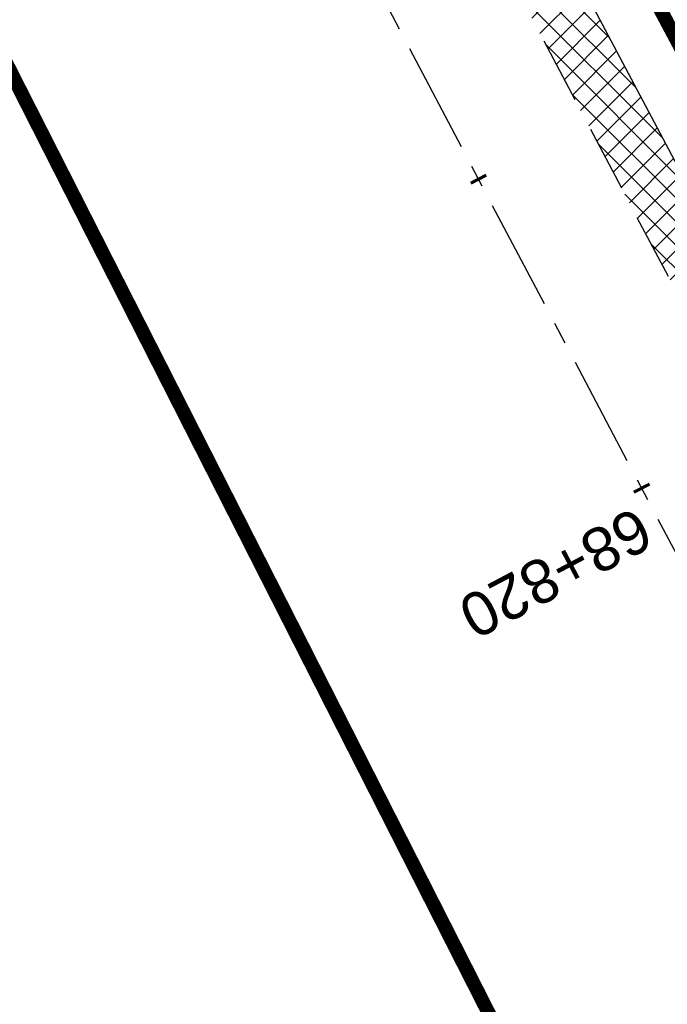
# Model space of a CAD drawing. Header units: metres. Extents: x 7529682 to 7533711, y 5721195 to 5727842.
# Tile 109 of 232: x 7530780 to 7530798, y 5725713 to 5725741. Entities that reach past the tile are written whole.
import ezdxf

# ---------------------------------------------------------------- set-up
doc = ezdxf.new("R2010")
doc.units = ezdxf.units.M
for name, pattern in [('817-dzialki-09-05-04$0$HIDDEN', [0.375, 0.25, -0.125]), ('ACAD_ISO05W100', [33, 24, -3, 0, -3, 0, -3]), ('CENTER', [50.800000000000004, 31.75, -6.35, 6.35, -6.35]), ('HIDDEN', [9.524999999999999, 6.35, -3.175])]:
    doc.linetypes.add(name, pattern=pattern)
for name, color, linetype in [('C-DROGI-SYTUACJA-ETYKIETY', 7, 'Continuous'), ('D-hatch-pobocza', 131, 'Continuous'), ('D-pobocza', 60, 'Continuous'), ('D-rowy', 160, 'Continuous')]:
    doc.layers.add(name, color=color, linetype=linetype)
doc.layers.add('D-hatch-ciag-pieszo-rowerowy', color=7, linetype='Continuous', lineweight=13, true_color=0xff9f80)
doc.layers.add('D-LR-etap-III', color=7, linetype='817-dzialki-09-05-04$0$HIDDEN', lineweight=50, true_color=0x00008f)
for name, color, linetype, lineweight in [('D-krawędzie', 3, 'Continuous', 30), ('D-oś', 10, 'CENTER', 30), ('D-pas-drogowy', 7, 'ACAD_ISO05W100', 50)]:
    doc.layers.add(name, color=color, linetype=linetype, lineweight=lineweight)
doc.styles.get("Standard").update_dxf_attribs({"font": 'arial.ttf'})
pattern_1 = [(45, (0, 0), (-0.3367596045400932, 0.3367596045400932), []), (135, (0, 0), (-0.3367596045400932, -0.3367596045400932), [])]

# ---------------------------------------------------------------- blocks, each defined once
blk = doc.blocks.new('AeccTickLine')
at = {"color": 0, "linetype": 'ByBlock', "lineweight": -2}
blk.add_line((0, 1), (-3.673819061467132e-16, -1), dxfattribs=at)

msp = doc.modelspace()

# ---------------------------------------------------------------- hatches: boundary and pattern name
at = {"layer": 'D-hatch-ciag-pieszo-rowerowy'}
h = msp.add_hatch(dxfattribs=at)
h.set_pattern_fill('ANSI37', color=256, scale=0.15, style=0)
h.set_pattern_definition(pattern_1)
edge = h.paths.add_edge_path()
edge.add_line((7530776.607199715, 5725790.32115803), (7530759.629252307, 5725822.460878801))
edge.add_line((7530759.629252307, 5725822.460878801), (7530758.520315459, 5725821.883972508))
edge.add_line((7530758.520315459, 5725821.883972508), (7530775.500859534, 5725789.739336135))
edge.add_line((7530775.500859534, 5725789.739336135), (7530792.728626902, 5725756.83339883))
edge.add_line((7530792.728626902, 5725756.83339883), (7530803.872935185, 5725735.729115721))
edge.add_arc((7530538.588320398, 5725595.643166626), 299.9999999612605, 26.897255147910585, 27.836700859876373, ccw=False)
edge.add_line((7530806.134081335, 5725731.360762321), (7530814.970565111, 5725713.941033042))
edge.add_line((7530814.970565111, 5725713.941033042), (7530815.845092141, 5725714.97978109))
edge.add_line((7530815.845092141, 5725714.97978109), (7530807.239406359, 5725731.94451075))
edge.add_arc((7530539.69370321, 5725596.226801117), 299.9999999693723, 26.89727954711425, 27.83670124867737)
edge.add_line((7530804.978317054, 5725736.312752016), (7530793.835011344, 5725757.415136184))
edge.add_line((7530793.835011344, 5725757.415136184), (7530776.607199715, 5725790.32115803))
edge = h.paths.add_edge_path()
edge.add_line((7530816.037319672, 5725715.20810562), (7530816.719618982, 5725716.018528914))
edge.add_line((7530816.719618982, 5725716.018528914), (7530808.344729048, 5725732.528263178))
edge.add_arc((7530540.799086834, 5725596.810433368), 299.9999999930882, 26.89730528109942, 27.83670086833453)
edge.add_line((7530806.083701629, 5725736.896382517), (7530794.941395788, 5725757.996873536))
edge.add_line((7530794.941395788, 5725757.996873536), (7530777.713539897, 5725790.902979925))
edge.add_line((7530777.713539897, 5725790.902979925), (7530760.738189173, 5725823.037785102))
edge.add_line((7530760.738189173, 5725823.037785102), (7530759.629252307, 5725822.460878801))
edge.add_line((7530759.629252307, 5725822.460878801), (7530776.607199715, 5725790.32115803))
edge.add_line((7530776.607199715, 5725790.32115803), (7530793.835011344, 5725757.415136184))
edge.add_line((7530793.835011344, 5725757.415136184), (7530804.978317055, 5725736.312752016))
edge.add_arc((7530539.69370321, 5725596.226801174), 299.9999999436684, 26.89727953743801, 27.83670123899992, ccw=False)
edge.add_line((7530807.239406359, 5725731.94451075), (7530815.845092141, 5725714.97978109))
edge.add_line((7530815.845092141, 5725714.97978109), (7530816.037319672, 5725715.20810562))
at = {"layer": 'D-hatch-pobocza'}
h = msp.add_hatch(dxfattribs=at)
h.set_pattern_fill('ANSI37', color=256, scale=0.15, style=0)
h.set_pattern_definition(pattern_1)
h.paths.add_polyline_path([(7530720.98, 5725884.44), (7530708.37, 5725908.34), (7530695.8, 5725932.28), (7530687.36, 5725949.02), (7530675.509999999, 5725970.87), (7530663.29, 5725994.02), (7530649.63, 5726020.19), (7530635.9, 5726046.17), (7530600.685173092, 5726114.059213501), (7530599.742800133, 5726113.514541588), (7530641.555222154, 5726032.007915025), (7530660.960861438, 5725995.070069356), (7530689.128213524, 5725941.540167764), (7530707.335918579, 5725907.031820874), (7530725.255781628, 5725873.092686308), (7530743.969545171, 5725837.653904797), (7530770.526708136, 5725787.119408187), (7530787.864146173, 5725754.266918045), (7530809.812893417, 5725712.701971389), (7530812.027706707, 5725712.540894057), (7530798.84, 5725737.15), (7530787.349999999, 5725758.8), (7530776.05, 5725780.2), (7530760.429999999, 5725809.79), (7530749.219999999, 5725830.63), (7530733.519999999, 5725861.06)])

# ---------------------------------------------------------------- linework, layer by layer
at = {"layer": 'D-krawędzie', "linetype": 'HIDDEN', "ltscale": 0.3, "flags": 128}
msp.add_lwpolyline([(7530572.009999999, 5726166.06), (7530620.380949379, 5726072.761487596), (7530641.555222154, 5726032.007915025), (7530660.960861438, 5725995.070069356), (7530689.128213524, 5725941.540167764), (7530707.335918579, 5725907.031820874), (7530725.255781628, 5725873.092686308), (7530743.969545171, 5725837.653904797), (7530770.526708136, 5725787.119408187), (7530787.864146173, 5725754.266918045), (7530809.897571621, 5725712.541613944), (7530824.739035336, 5725684.389287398), (7530840.856259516, 5725653.693092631), (7530860.675070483, 5725616.154465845), (7530865.283000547, 5725607.394015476), (7530878.050274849, 5725583.079962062), (7530918.171722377, 5725507.178125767), (7530950.162943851, 5725446.305402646), (7530993.419108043, 5725364.264712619), (7531022.766433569, 5725308.719304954), (7531053.80955549, 5725249.872416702), (7531081.165622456, 5725197.874670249), (7531103.902359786, 5725154.540603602), (7531128.123220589, 5725108.448161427), (7531149.3, 5725068.249999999), (7531167.380094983, 5725033.766927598), (7531197.164745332, 5724976.987689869), (7531228.151004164, 5724918.034426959), (7531253.152837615, 5724870.491119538), (7531286.7961686, 5724806.653565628), (7531306.739858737, 5724768.664832), (7531335.094443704, 5724714.652299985), (7531357.3191504, 5724672.438740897), (7531373.644908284, 5724641.454376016), (7531392.161870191, 5724605.998675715), (7531418.480331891, 5724555.852756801), (7531439.726902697, 5724515.582472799), (7531468.399107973, 5724461.077223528), (7531491.782023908, 5724416.527754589), (7531531.990296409, 5724339.832565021), (7531557.226635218, 5724291.658956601), (7531569.851546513, 5724267.577443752), (7531591.375556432, 5724226.547822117), (7531610.003879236, 5724191.103071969), (7531616.882991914, 5724177.998849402), (7531629.984986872, 5724153.025496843), (7531641.006768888, 5724132.021778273), (7531664.906257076, 5724087.616922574), (7531677.64401952, 5724064.785715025), (7531683.112433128, 5724054.988140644), (7531686.752875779, 5724048.180044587), (7531695.447538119, 5724031.696667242), (7531703.748818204, 5724015.917210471), (7531709.214143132, 5724005.513965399), (7531719.388607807, 5723986.14687362), (7531726.295217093, 5723973.000144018), (7531732.740794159, 5723960.735633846), (7531735.13, 5723956.19)], dxfattribs=at)
at = {"layer": 'D-LR-etap-III', "ltscale": 10, "flags": 128}
msp.add_lwpolyline([(7531750.474471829, 5723895.103125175, 0.4, 0.4, 0), (7531750.505, 5723895.13, 0.4, 0.4, 0), (7531682.71, 5724022.92, 0.4, 0.4, 0), (7531619.177023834, 5724147.203692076, 0.4, 0.4, 0), (7531592.308960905, 5724198.48863389, 0.4, 0.4, 0), (7531553.263875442, 5724272.918564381, 0.4, 0.4, 0), (7531504.019999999, 5724366.79, 0.4, 0.4, 0), (7531482.09, 5724407.62, 0.4, 0.4, 0), (7531412.350402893, 5724541.182759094, 0.4, 0.4, 0), (7531388.463669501, 5724586.929768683, 0.4, 0.4, 0), (7531345.12, 5724669.94, 0.4, 0.4, 0), (7531127.66, 5725081.67, 0.4, 0.4, 0), (7531059.253139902, 5725211.040795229, 0.4, 0.4, 0), (7531008.007244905, 5725307.953830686, 0.4, 0.4, 0), (7530964.181635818, 5725390.835555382, 0.4, 0.4, 0), (7530914.557354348, 5725484.683561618, 0.4, 0.4, 0), (7530865.243241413, 5725577.493975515, 0.4, 0.4, 0), (7530840.085257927, 5725624.058651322, 0.4, 0.4, 0), (7530802.559525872, 5725694.924584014, 0.4, 0.4, 0), (7530755.54, 5725787.51, 0.4, 0.4, 0), (7530708.717810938, 5725876.303221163, 0.4, 0.4, 0), (7530695.12, 5725902.09, 0.4, 0.4, 0), (7530642.91397006, 5726001.07839487, 0.4, 0.4, 0), (7530634.934723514, 5726016.146615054, 0.4, 0.4, 0), (7530610.820000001, 5726061.929999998, 0.4, 0.4, 0), (7530610.820000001, 5726061.929999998, 0.4, 0.4, 0), (7530607.21, 5726063.51, 0.4, 0.4, 0), (7530597.42, 5726080.68, 0.4, 0.4, 0), (7530591.16, 5726088.44, 0.4, 0.4, 0), (7530581.28, 5726107.21, 0.4, 0.4, 0), (7530571.29, 5726130.56, 0.4, 0.4, 0), (7530549.554994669, 5726171.527317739, 0.4, 0.4, 0), (7530531.014309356, 5726206.473807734, 0.4, 0.4, 0), (7530516.461208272, 5726236.016618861, 0.4, 0.4, 0), (7530500.798929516, 5726266.141265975, 0.4, 0.4, 0), (7530491.349999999, 5726283.94, 0.4, 0.4, 0), (7530482.4, 5726303.41, 0.4, 0.4, 0), (7530482.4, 5726303.41, 0.4, 0.4, 0), (7530450.41, 5726357.28, 0.4, 0.4, 0), (7530397.759396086, 5726458.499907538, 0.4, 0.4, 0), (7530334.707815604, 5726583.664702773, 0.4, 0.4, 0), (7530303.939274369, 5726645.167943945, 0.4, 0.4, 0), (7530300.509779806, 5726651.777515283, 0.4, 0.4, 0), (7530289.213532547, 5726671.966724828, 0.4, 0.4, 0), (7530281.54, 5726685.57, 0.4, 0.4, 0), (7530261.37085633, 5726724.163374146, 0.4, 0.4, 0), (7530254.03, 5726738.21, 0.4, 0.4, 0), (7530197.219999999, 5726845.06, 0.4, 0.4, 0), (7530194.71, 5726849.15, 0.4, 0.4, 0), (7530195.92, 5726850.75, 0.4, 0.4, 0), (7530170.546669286, 5726892.961489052, 0.4, 0.4, 0), (7530143.174718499, 5726945.065838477, 0.4, 0.4, 0), (7530105.059999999, 5727018.32, 0.4, 0.4, 0), (7530100.059999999, 5727027.16, 0.4, 0.4, 0), (7530062.318670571, 5727099.625398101, 0.4, 0.4, 0), (7530015.378537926, 5727189.420463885, 0.4, 0.4, 0), (7529983.207960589, 5727250.206596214, 0.4, 0.4, 0), (7529953.284293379, 5727306.74720398, 0.4, 0.4, 0), (7529900.67053443, 5727406.15903814, 0.4, 0.4, 0), (7529890.630239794, 5727425.131178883, 0.4, 0.4, 0), (7529875.155383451, 5727454.426350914, 0.4, 0.4, 0), (7529857.560096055, 5727487.787346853, 0.4, 0.4, 0), (7529835.194401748, 5727530.19312405, 0.4, 0.4, 0), (7529811.740544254, 5727574.662079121, 0.4, 0.4, 0), (7529792.101859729, 5727611.922638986, 0.4, 0.4, 0), (7529768.066117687, 5727657.469613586, 0.4, 0.4, 0), (7529755.210566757, 5727682.131373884, 0.4, 0.4, 0), (7529753.309999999, 5727681.13, 0.4, 0.4, 0), (7529739.21, 5727707.77, 0.4, 0.4, 0), (7529735.394745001, 5727711.251990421, 0.4, 0.4, 0), (7529725.42, 5727730.2, 0.4, 0.4, 0), (7529723.55, 5727729.88, 0.4, 0.4, 0), (7529695.566668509, 5727782.932080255, 0.4, 0.4, 0), (7529717.67971874, 5727794.024357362, 0.4, 0.4, 0), (7529736.274870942, 5727758.647400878, 0.4, 0.4, 0), (7529736.274870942, 5727758.647400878, 0.4, 0.4, 0), (7529744.511003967, 5727750.406106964, 0.4, 0.4, 0), (7529744.511003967, 5727750.406106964, 0.4, 0.4, 0), (7529750.282568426, 5727738.549848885, 0.4, 0.4, 0), (7529777.108510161, 5727687.569424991, 0.4, 0.4, 0), (7529796.51537536, 5727651.329932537, 0.4, 0.4, 0), (7529814.937945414, 5727616.793170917, 0.4, 0.4, 0), (7529839.006722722, 5727572.303976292, 0.4, 0.4, 0), (7529860.617626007, 5727532.509108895, 0.4, 0.4, 0), (7529882.348967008, 5727491.504261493, 0.4, 0.4, 0), (7529904.865139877, 5727449.096370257, 0.4, 0.4, 0), (7529920.747384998, 5727418.884773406, 0.4, 0.4, 0), (7529946.676504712, 5727368.547487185, 0.4, 0.4, 0), (7529972.024701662, 5727320.573310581, 0.4, 0.4, 0), (7529987.740014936, 5727290.153392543, 0.4, 0.4, 0), (7529996.497385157, 5727273.661630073, 0.4, 0.4, 0), (7530017.541471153, 5727234.202689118, 0.4, 0.4, 0), (7530033.053657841, 5727204.864166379, 0.4, 0.4, 0), (7530051.622983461, 5727170.222745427, 0.4, 0.4, 0), (7530069.276612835, 5727137.015751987, 0.4, 0.4, 0), (7530089.385386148, 5727097.533639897, 0.4, 0.4, 0), (7530109.712512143, 5727060.746615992, 0.4, 0.4, 0), (7530136.769722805, 5727011.640131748, 0.4, 0.4, 0), (7530162.446686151, 5726962.743777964, 0.4, 0.4, 0), (7530187.674104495, 5726916.992101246, 0.4, 0.4, 0), (7530207.820739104, 5726879.335323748, 0.4, 0.4, 0), (7530230.625609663, 5726834.518686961, 0.4, 0.4, 0), (7530262.288093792, 5726776.61832811, 0.4, 0.4, 0), (7530277.509672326, 5726760.213143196, 0.4, 0.4, 0), (7530286.036865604, 5726744.106684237, 0.4, 0.4, 0), (7530288.097472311, 5726735.884066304, 0.4, 0.4, 0), (7530290.393870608, 5726725.046963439, 0.4, 0.4, 0), (7530296.17664807, 5726713.582980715, 0.4, 0.4, 0), (7530302.726195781, 5726701.18226779, 0.4, 0.4, 0), (7530325.685047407, 5726657.466383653, 0.4, 0.4, 0), (7530343.243978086, 5726623.648592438, 0.4, 0.4, 0), (7530360.229820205, 5726591.746871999, 0.4, 0.4, 0), (7530383.20855044, 5726548.059469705, 0.4, 0.4, 0), (7530406.017875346, 5726503.605514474, 0.4, 0.4, 0), (7530427.464919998, 5726462.620289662, 0.4, 0.4, 0), (7530447.9278544, 5726424.388014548, 0.4, 0.4, 0), (7530471.126878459, 5726379.920667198, 0.4, 0.4, 0), (7530490.501003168, 5726343.033350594, 0.4, 0.4, 0), (7530509.499458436, 5726306.733076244, 0.4, 0.4, 0), (7530529.890269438, 5726267.244072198, 0.4, 0.4, 0), (7530543.852446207, 5726238.990319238, 0.4, 0.4, 0), (7530554.808897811, 5726218.943990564, 0.4, 0.4, 0), (7530559.027108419, 5726212.223286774, 0.4, 0.4, 0), (7530563.060988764, 5726206.409670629, 0.4, 0.4, 0), (7530566.93354971, 5726200.463543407, 0.4, 0.4, 0), (7530569.771022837, 5726194.901501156, 0.4, 0.4, 0), (7530571.47319415, 5726191.282350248, 0.4, 0.4, 0), (7530572.839142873, 5726188.024533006, 0.4, 0.4, 0), (7530575.295071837, 5726182.034664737, 0.4, 0.4, 0), (7530579.736851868, 5726173.306070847, 0.4, 0.4, 0), (7530583.3, 5726167.41, 0.4, 0.4, 0), (7530593.4, 5726163.33, 0.4, 0.4, 0), (7530598.618375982, 5726155.264489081, 0.4, 0.4, 0), (7530608.258304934, 5726140.497132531, 0.4, 0.4, 0), (7530603.269999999, 5726136.83, 0.4, 0.4, 0), (7530606.53, 5726131.84, 0.4, 0.4, 0), (7530604.239057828, 5726124.21679044, 0.4, 0.4, 0), (7530605.847136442, 5726121.630127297, 0.4, 0.4, 0), (7530608.971611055, 5726116.164124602, 0.4, 0.4, 0), (7530618.114293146, 5726097.791111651, 0.4, 0.4, 0), (7530651.213125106, 5726034.959524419, 0.4, 0.4, 0), (7530670.243741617, 5725998.61095082, 0.4, 0.4, 0), (7530698.075474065, 5725945.952624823, 0.4, 0.4, 0), (7530716.505955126, 5725911.3051464, 0.4, 0.4, 0), (7530735.223454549, 5725875.667401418, 0.4, 0.4, 0), (7530752.504235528, 5725842.154920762, 0.4, 0.4, 0), (7530778.310652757, 5725793.501254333, 0.4, 0.4, 0), (7530797.499961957, 5725756.381811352, 0.4, 0.4, 0), (7530812.518974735, 5725728.28874362, 0.4, 0.4, 0), (7530820.039295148, 5725713.160404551, 0.4, 0.4, 0), (7530822.422446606, 5725710.193574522, 0.4, 0.4, 0), (7530833.154893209, 5725688.800634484, 0.4, 0.4, 0), (7530849.629354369, 5725656.158601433, 0.4, 0.4, 0), (7530867.98290276, 5725621.963939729, 0.4, 0.4, 0), (7530872.629809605, 5725612.88760475, 0.4, 0.4, 0), (7530880.354488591, 5725597.594500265, 0.4, 0.4, 0), (7530883.839446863, 5725593.389159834, 0.4, 0.4, 0), (7530891.782113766, 5725587.763349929, 0.4, 0.4, 0), (7530895.038670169, 5725584.280746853, 0.4, 0.4, 0), (7530897.033644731, 5725580.941110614, 0.4, 0.4, 0), (7530900.951646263, 5725579.945856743, 0.4, 0.4, 0), (7530904.80970798, 5725571.977328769, 0.4, 0.4, 0), (7530903.682362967, 5725568.566434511, 0.4, 0.4, 0), (7530908.900614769, 5725558.844845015, 0.4, 0.4, 0), (7530910.252030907, 5725545.671606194, 0.4, 0.4, 0), (7530912.872986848, 5725538.645543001, 0.4, 0.4, 0), (7530945.278171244, 5725478.464284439, 0.4, 0.4, 0), (7530959.692318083, 5725450.24628822, 0.4, 0.4, 0), (7531002.82670893, 5725368.192370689, 0.4, 0.4, 0), (7531044.703532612, 5725290.314293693, 0.4, 0.4, 0), (7531064.098839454, 5725253.212562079, 0.4, 0.4, 0), (7531083.010253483, 5725216.677517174, 0.4, 0.4, 0), (7531113.013137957, 5725158.465613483, 0.4, 0.4, 0), (7531137.364304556, 5725113.07076138, 0.4, 0.4, 0), (7531150.830830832, 5725086.711759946, 0.4, 0.4, 0), (7531159.745663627, 5725076.640848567, 0.4, 0.4, 0), (7531166.309999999, 5725074.58, 0.4, 0.4, 0), (7531172.29, 5725062.58, 0.4, 0.4, 0), (7531170.589828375, 5725055.605912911, 0.4, 0.4, 0), (7531173.732823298, 5725044.080706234, 0.4, 0.4, 0), (7531215.342008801, 5724964.859648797, 0.4, 0.4, 0), (7531238.054496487, 5724921.684649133, 0.4, 0.4, 0), (7531262.389821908, 5724875.282876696, 0.4, 0.4, 0), (7531295.587160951, 5724811.265731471, 0.4, 0.4, 0), (7531348.487908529, 5724712.362812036, 0.4, 0.4, 0), (7531363.740817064, 5724682.68394264, 0.4, 0.4, 0), (7531366.986905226, 5724675.865317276, 0.4, 0.4, 0), (7531382.541261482, 5724646.110625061, 0.4, 0.4, 0), (7531401.299165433, 5724610.874551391, 0.4, 0.4, 0), (7531428.964837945, 5724558.862274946, 0.4, 0.4, 0), (7531449.111202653, 5724520.397801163, 0.4, 0.4, 0), (7531477.292992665, 5724465.831467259, 0.4, 0.4, 0), (7531500.996290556, 5724421.112506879, 0.4, 0.4, 0), (7531512.121834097, 5724400.549045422, 0.4, 0.4, 0), (7531513.78163794, 5724396.757451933, 0.4, 0.4, 0), (7531526.32, 5724379.39, 0.4, 0.4, 0), (7531566.783642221, 5724302.73628205, 0.4, 0.4, 0), (7531578.579156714, 5724282.774819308, 0.4, 0.4, 0), (7531584.232619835, 5724273.111246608, 0.4, 0.4, 0), (7531590.109283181, 5724263.508189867, 0.4, 0.4, 0), (7531593.027899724, 5724258.771479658, 0.4, 0.4, 0), (7531595.711841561, 5724254.226824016, 0.4, 0.4, 0), (7531601.659976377, 5724243.898197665, 0.4, 0.4, 0), (7531606.097733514, 5724235.986407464, 0.4, 0.4, 0), (7531609.382207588, 5724230.799061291, 0.4, 0.4, 0), (7531611.580260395, 5724227.671180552, 0.4, 0.4, 0), (7531612.707802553, 5724225.86410867, 0.4, 0.4, 0), (7531618.665224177, 5724214.480919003, 0.4, 0.4, 0), (7531619.885522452, 5724212.333950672, 0.4, 0.4, 0), (7531620.931818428, 5724210.787064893, 0.4, 0.4, 0), (7531623.518605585, 5724207.111542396, 0.4, 0.4, 0), (7531626.143926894, 5724203.61306897, 0.4, 0.4, 0), (7531632.022984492, 5724196.485954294, 0.4, 0.4, 0), (7531653.949089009, 5724152.617641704, 0.4, 0.4, 0), (7531656.750690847, 5724143.103797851, 0.4, 0.4, 0), (7531659.61440691, 5724133.254504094, 0.4, 0.4, 0), (7531661.627147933, 5724128.646047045, 0.4, 0.4, 0.01093811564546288), (7531674.314987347, 5724101.43546424, 0.4, 0.4, 0), (7531685.137626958, 5724081.408252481, 0.4, 0.4, 0), (7531692.159945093, 5724066.277333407, 0.4, 0.4, 0), (7531699.662164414, 5724051.388120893, 0.4, 0.4, 0), (7531704.480624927, 5724040.808561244, 0.4, 0.4, 0), (7531704.480624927, 5724040.808561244, 0.4, 0.4, 0), (7531704.401251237, 5724037.368913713, 0.4, 0.4, 0), (7531720.383609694, 5724003.441317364, 0.4, 0.4, 0), (7531728.79890528, 5723986.206298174, 0.4, 0.4, 0), (7531733.237926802, 5723977.192631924, 0.4, 0.4, 0), (7531736.750027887, 5723969.505210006, 0.4, 0.4, 0), (7531737.336143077, 5723968.518916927, 0.4, 0.4, 0), (7531738.285051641, 5723967.699360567, 0.4, 0.4, 0), (7531742.180915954, 5723962.346428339, 0.4, 0.4, 0), (7531744.286141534, 5723958.615526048, 0.4, 0.4, 0), (7531755.393260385, 5723944.192617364, 0.4, 0.4, 0), (7531758.69, 5723936.76, 0.4, 0.4, 0), (7531780.08, 5723929.25, 0.4, 0.4, 0), (7531792.611989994, 5723906.337708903, 0.4, 0.4, 0), (7531792.611989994, 5723906.337708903, 0.4, 0.4, 0), (7531756.962094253, 5723883.055323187, 0.4, 0.4, 0), (7531750.46, 5723895.130000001, 0.4, 0.4, 0), (7531750.46, 5723895.130000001, 0, 0, 0)], format="xyseb", dxfattribs=at)
at = {"layer": 'D-oś', "ltscale": 0.1}
msp.add_lwpolyline([(7530915.075467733, 5725505.546186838), (7530874.953735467, 5725581.448561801), (7530862.185373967, 5725605.764687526), (7530857.578697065, 5725614.522755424), (7530837.759286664, 5725652.062517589), (7530821.64157021, 5725682.759649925), (7530806.802584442, 5725710.90727788), (7530784.768746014, 5725752.633364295), (7530767.429894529, 5725785.48853276), (7530740.872937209, 5725836.022638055), (7530722.160718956, 5725871.458493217), (7530704.240385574, 5725905.398518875), (7530686.031764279, 5725939.908602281), (7530657.86242703, 5725993.442278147), (7530638.453085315, 5726030.387171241), (7530594.845000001, 5726110.895), (7530594.845000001, 5726110.895), (7530594.845000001, 5726110.895), (7530540.21, 5726214.45)], dxfattribs=at)
at = {"layer": 'D-pas-drogowy', "ltscale": 0.2, "flags": 128}
msp.add_lwpolyline([(7531633.018560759, 5724182.834272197, 0.4, 0.4, 0), (7531617.558899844, 5724211.608162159, 0.4, 0.4, 0), (7531566.783642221, 5724302.73628205, 0.4, 0.4, 0), (7531538.419082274, 5724356.469679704, 0.4, 0.4, 0), (7531526.32, 5724379.39, 0.4, 0.4, 0), (7531516.102085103, 5724393.607319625, 0.4, 0.4, 0.001485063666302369), (7531513.78037409, 5724396.837773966, 0.4, 0.4, 0), (7531501.87, 5724413.41, 0.4, 0.4, 0), (7531474.926107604, 5724464.507896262, 0.4, 0.4, 0), (7531446.200436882, 5724518.992313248, 0.4, 0.4, 0), (7531424.962185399, 5724559.262257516, 0.4, 0.4, 0), (7531398.444460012, 5724609.565801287, 0.4, 0.4, 0), (7531379.647455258, 5724645.216004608, 0.4, 0.4, 0), (7531365.23, 5724672.56, 0.4, 0.4, 0), (7531341.305752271, 5724717.915356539, 0.4, 0.4, 0), (7531312.899996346, 5724771.788898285, 0.4, 0.4, 0), (7531292.590923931, 5724810.306502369, 0.4, 0.4, 0), (7531259.391619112, 5724873.271351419, 0.4, 0.4, 0), (7531233.740401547, 5724921.922582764, 0.4, 0.4, 0), (7531203.072738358, 5724980.092044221, 0.4, 0.4, 0), (7531173.471398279, 5725036.225177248, 0.4, 0.4, 0), (7531168.269999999, 5725046.09, 0.4, 0.4, 0), (7531172.29, 5725062.58, 0.4, 0.4, 0), (7531166.309999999, 5725074.58, 0.4, 0.4, 0), (7531150.32, 5725079.6, 0.4, 0.4, 0), (7531141.5, 5725096.43, 0.4, 0.4, 0), (7531109.311735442, 5725157.814415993, 0.4, 0.4, 0), (7531086.641300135, 5725201.047918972, 0.4, 0.4, 0), (7531059.198258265, 5725253.383662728, 0.4, 0.4, 0), (7531028.206828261, 5725312.48946212, 0.4, 0.4, 0), (7530999.104694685, 5725367.990143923, 0.4, 0.4, 0), (7530956.247527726, 5725449.724815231, 0.4, 0.4, 0), (7530924.397774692, 5725510.463768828, 0.4, 0.4, 0), (7530897.509999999, 5725561.74, 0.4, 0.4, 0), (7530894.46, 5725566.14, 0.4, 0.4, 0), (7530892.16, 5725570.49, 0.4, 0.4, 0), (7530869.362688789, 5725613.307018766, 0.4, 0.4, 0), (7530861.693971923, 5725627.704613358, 0.4, 0.4, 0), (7530852.74, 5725644.52, 0.4, 0.4, 0), (7530831.509999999, 5725684.2, 0.4, 0.4, 0), (7530811.13, 5725722.52, 0.4, 0.4, 0), (7530792.3476413, 5725757.940652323, 0.4, 0.4, 0), (7530768.03, 5725803.8, 0.4, 0.4, 0), (7530748.768542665, 5725840.178507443, 0.4, 0.4, 0), (7530727.7, 5725879.97, 0.4, 0.4, 0), (7530712.0981582, 5725909.54523909, 0.4, 0.4, 0), (7530693.644105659, 5725944.645156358, 0.4, 0.4, 0), (7530665.702224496, 5725997.538976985, 0.4, 0.4, 0), (7530641.759999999, 5726042.88, 0.4, 0.4, 0), (7530616.5, 5726091.48, 0.4, 0.4, 0), (7530604.628439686, 5726114.319880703, 0.4, 0.4, -0.007762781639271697), (7530602.5, 5726118.43, 0.4, 0.4, 0), (7530603.992037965, 5726123.394821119, 0.4, 0.4, 0), (7530606.53, 5726131.84, 0.4, 0.4, 0), (7530603.269999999, 5726136.83, 0.4, 0.4, 0), (7530593.775620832, 5726151.368713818, 0.4, 0.4, 0), (7530590.202637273, 5726156.84001263, 0.4, 0.4, 0), (7530583.3, 5726167.41, 0.4, 0.4, 0), (7530580.578343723, 5726170.427567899, 0.4, 0.4, 0), (7530575.849999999, 5726175.67, 0.4, 0.4, 0), (7530569.009999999, 5726186.66, 0.4, 0.4, 0), (7530562.555322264, 5726199.189409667, 0.4, 0.4, 0), (7530555.67, 5726211.39, 0.4, 0.4, 0), (7530548.29, 5726224.23, 0.4, 0.4, 0), (7530540.58, 5726237.71, 0.4, 0.4, 0), (7530532.679999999, 5726252.65, 0.4, 0.4, 0), (7530524.059999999, 5726269.35, 0.4, 0.4, 0), (7530502.82, 5726309.91, 0.4, 0.4, 0), (7530488.83, 5726336.63, 0.4, 0.4, 0), (7530466.03, 5726380.16, 0.4, 0.4, 0), (7530438.469999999, 5726432.77, 0.4, 0.4, 0), (7530424.53, 5726459.09, 0.4, 0.4, 0), (7530401.63, 5726502.97, 0.4, 0.4, 0), (7530383.38, 5726538.06, 0.4, 0.4, 0), (7530353.969999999, 5726593.52, 0.4, 0.4, 0), (7530338.469999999, 5726622.74, 0.4, 0.4, 0), (7530322.009999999, 5726653.88, 0.4, 0.4, 0), (7530297.54, 5726700.33, 0.4, 0.4, 0), (7530287.38, 5726719.6, 0.4, 0.4, 0), (7530285.94993921, 5726722.315508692, 0.4, 0.4, 0), (7530280.259999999, 5726733.12, 0.4, 0.4, 0), (7530266.73, 5726758.74, 0.4, 0.4, 0), (7530260.42, 5726770.47, 0.4, 0.4, 0), (7530253.25, 5726783.82, 0.4, 0.4, 0), (7530244.95, 5726799.33, 0.4, 0.4, 0), (7530239.389999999, 5726808.49, 0.4, 0.4, 0), (7530238.29, 5726807.9, 0.4, 0.4, 0), (7530218.11, 5726850.67, 0.4, 0.4, 0), (7530175.906646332, 5726928.168028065, 0.4, 0.4, 0), (7530096.679999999, 5727076.15, 0.4, 0.4, 0), (7530094.679999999, 5727079.89, 0.4, 0.4, 0), (7530064.59693469, 5727135.522637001, 0.4, 0.4, 0), (7530046.730970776, 5727168.8921561, 0.4, 0.4, 0), (7530025.803045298, 5727208.461374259, 0.4, 0.4, 0), (7530012.846501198, 5727232.979315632, 0.4, 0.4, 0), (7529994.15, 5727268.45, 0.4, 0.4, 0), (7529981.670868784, 5727291.93018666, 0.4, 0.4, 0), (7529949.889999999, 5727351.73, 0.4, 0.4, 0), (7529924.75, 5727399.03, 0.4, 0.4, 0), (7529915.515824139, 5727417.099754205, 0.4, 0.4, 0), (7529885.83, 5727475.19, 0.4, 0.4, 0), (7529862.559999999, 5727519.97, 0.4, 0.4, 0), (7529852.984923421, 5727538.191086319, 0.4, 0.4, 0), (7529836.513084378, 5727569.51130111, 0.4, 0.4, 0), (7529815.36890814, 5727609.140983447, 0.4, 0.4, 0), (7529792.795203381, 5727651.247499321, 0.4, 0.4, 0), (7529774.199114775, 5727685.858348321, 0.4, 0.4, 0), (7529746.966026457, 5727736.059440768, 0.4, 0.4, 0), (7529733.92, 5727757.62, 0.4, 0.4, 0), (7529708.607472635, 5727806.388536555, 0.4, 0.4, 0), (7529688.491967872, 5727796.344621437, 0.4, 0.4, 0), (7529723.55, 5727729.88, 0.4, 0.4, 0), (7529725.42, 5727730.2, 0.4, 0.4, 0), (7529735.38, 5727711.28, 0.4, 0.4, 0), (7529739.21, 5727707.77, 0.4, 0.4, 0), (7529753.309999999, 5727681.13, 0.4, 0.4, 0), (7529755.178396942, 5727682.114424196, 0.4, 0.4, 0), (7529792.101859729, 5727611.922638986, 0.4, 0.4, 0), (7529811.740544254, 5727574.662079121, 0.4, 0.4, 0), (7529835.194401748, 5727530.19312405, 0.4, 0.4, 0), (7529857.560096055, 5727487.787346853, 0.4, 0.4, 0), (7529875.155383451, 5727454.426350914, 0.4, 0.4, 0), (7529890.630239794, 5727425.131178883, 0.4, 0.4, 0), (7529900.67053443, 5727406.15903814, 0.4, 0.4, 0), (7529953.284293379, 5727306.74720398, 0.4, 0.4, 0), (7529983.207960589, 5727250.206596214, 0.4, 0.4, 0), (7530015.378537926, 5727189.420463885, 0.4, 0.4, 0), (7530062.318670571, 5727099.625398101, 0.4, 0.4, 0), (7530100.059999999, 5727027.16, 0.4, 0.4, 0), (7530105.059999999, 5727018.32, 0.4, 0.4, 0), (7530143.174718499, 5726945.065838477, 0.4, 0.4, 0), (7530170.546669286, 5726892.961489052, 0.4, 0.4, 0), (7530195.92, 5726850.75, 0.4, 0.4, 0), (7530194.71, 5726849.15, 0.4, 0.4, 0), (7530197.219999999, 5726845.06, 0.4, 0.4, 0), (7530254.03, 5726738.21, 0.4, 0.4, 0), (7530261.37085633, 5726724.163374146, 0.4, 0.4, 0), (7530281.54, 5726685.57, 0.4, 0.4, 0), (7530289.213532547, 5726671.966724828, 0.4, 0.4, 0), (7530300.509779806, 5726651.777515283, 0.4, 0.4, 0), (7530303.939274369, 5726645.167943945, 0.4, 0.4, 0), (7530334.707815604, 5726583.664702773, 0.4, 0.4, 0), (7530397.759396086, 5726458.499907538, 0.4, 0.4, 0), (7530450.41, 5726357.28, 0.4, 0.4, 0), (7530482.4, 5726303.41, 0.4, 0.4, 0), (7530483.687990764, 5726301.003383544, 0.4, 0.4, 0), (7530491.349999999, 5726283.94, 0.4, 0.4, 0), (7530512.67, 5726243.78, 0.4, 0.4, 0), (7530529.429999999, 5726209.46, 0.4, 0.4, 0), (7530571.29, 5726130.56, 0.4, 0.4, 0), (7530581.28, 5726107.21, 0.4, 0.4, 0), (7530591.16, 5726088.44, 0.4, 0.4, 0), (7530597.42, 5726080.68, 0.4, 0.4, 0), (7530607.21, 5726063.51, 0.4, 0.4, 0), (7530610.820000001, 5726061.929999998, 0.4, 0.4, 0), (7530634.934723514, 5726016.146615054, 0.4, 0.4, 0), (7530642.91397006, 5726001.07839487, 0.4, 0.4, 0), (7530695.12, 5725902.09, 0.4, 0.4, 0), (7530708.717810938, 5725876.303221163, 0.4, 0.4, 0), (7530755.54, 5725787.51, 0.4, 0.4, 0), (7530802.559525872, 5725694.924584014, 0.4, 0.4, 0), (7530840.085257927, 5725624.058651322, 0.4, 0.4, 0), (7530865.243241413, 5725577.493975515, 0.4, 0.4, 0), (7530914.557354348, 5725484.683561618, 0.4, 0.4, 0), (7530964.181635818, 5725390.835555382, 0.4, 0.4, 0), (7531008.007244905, 5725307.953830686, 0.4, 0.4, 0), (7531059.253139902, 5725211.040795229, 0.4, 0.4, 0), (7531127.66, 5725081.67, 0.4, 0.4, 0), (7531345.12, 5724669.94, 0.4, 0.4, 0), (7531388.463669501, 5724586.929768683, 0.4, 0.4, 0), (7531412.350402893, 5724541.182759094, 0.4, 0.4, 0), (7531482.09, 5724407.62, 0.4, 0.4, 0), (7531504.019999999, 5724366.79, 0.4, 0.4, 0), (7531519.374444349, 5724337.520497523, 0.4, 0.4, 0), (7531563.748815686, 5724252.931583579, 0.4, 0.4, 0), (7531602.175111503, 5724179.681224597, 0.4, 0.4, 0), (7531619.177023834, 5724147.203692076, 0.4, 0.4, 0), (7531625.038493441, 5724135.63500206, 0.4, 0.4, 0), (7531656.796442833, 5724073.31633882, 0.4, 0.4, 0), (7531675.12, 5724037.36, 0.4, 0.4, 0), (7531682.71, 5724022.92, 0.4, 0.4, 0), (7531705.565196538, 5723979.810545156, 0.4, 0.4, 0), (7531736.605941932, 5723921.261514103, 0.4, 0.4, 0), (7531750.46, 5723895.130000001, 0.4, 0.4, 0), (7531740.769999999, 5723886.56, 0.4, 0.4, 0), (7531732.86, 5723885, 0.4, 0.4, 0), (7531722.179999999, 5723887.77, 0.4, 0.4, 0), (7531729.87, 5723862.17, 0.4, 0.4, 0), (7531742.92, 5723861.93, 0.4, 0.4, 0), (7531763.71, 5723859.52, 0.4, 0.4, 0), (7531768.42, 5723854.12, 0.4, 0.4, 0), (7531787.42, 5723817.97, 0.4, 0.4, 0), (7531795.57, 5723809.82, 0.4, 0.4, 0), (7531816.346897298, 5723819.850397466, 0.4, 0.4, 0), (7531816.346897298, 5723819.850397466, 0.4, 0.4, 0), (7531805.059999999, 5723843.23, 0.4, 0.4, 0), (7531803.61, 5723886.23, 0.4, 0.4, 0), (7531803.61, 5723886.23, 0.4, 0.4, 0), (7531780.08, 5723929.25, 0.4, 0.4, 0), (7531758.69, 5723936.76, 0.4, 0.4, 0), (7531749.3590272, 5723946.412126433, 0.4, 0.4, 0), (7531742.71, 5723953.29, 0.4, 0.4, 0), (7531735.177368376, 5723967.877529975, 0.4, 0.4, 0), (7531722.37, 5723992.68, 0.4, 0.4, 0), (7531705.041669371, 5724030.885563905, 0.4, 0.4, 0), (7531699.469999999, 5724043.17, 0.4, 0.4, 0), (7531692.69, 5724058.11, 0.4, 0.4, 0), (7531679.672010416, 5724084.016803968, 0.4, 0.4, 0), (7531674.55, 5724094.21, 0.4, 0.4, 0), (7531666.633166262, 5724114.002855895, 0.4, 0.4, 0), (7531649, 5724153.82, 0.4, 0.4, 0), (7531641.49, 5724149.34, 0.4, 0.4, 0), (7531626.04, 5724179.34, 0.4, 0.4, 0), (7531633.03, 5724182.84, 0, 0, 0)], format="xyseb", dxfattribs=at)
at = {"layer": 'D-pobocza'}
msp.add_lwpolyline([(7530798.84, 5725737.15), (7530787.349999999, 5725758.8), (7530776.05, 5725780.2), (7530760.429999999, 5725809.79), (7530749.219999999, 5725830.63), (7530733.519999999, 5725861.06), (7530720.98, 5725884.44), (7530708.37, 5725908.34), (7530695.8, 5725932.28), (7530687.36, 5725949.02), (7530675.509999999, 5725970.87), (7530663.29, 5725994.02), (7530649.63, 5726020.19), (7530635.9, 5726046.17), (7530600.685173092, 5726114.059213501), (7530599.742800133, 5726113.514541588)], dxfattribs=at)
at = {"layer": 'D-rowy', "linetype": 'HIDDEN', "ltscale": 0.1, "const_width": 0.4, "flags": 128}
msp.add_lwpolyline([(7530812.482115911, 5725715.105457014), (7530791.994644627, 5725753.55506961), (7530762.298990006, 5725810.645308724)], dxfattribs=at)

# ---------------------------------------------------------------- block references
at = {"layer": 'C-DROGI-SYTUACJA-ETYKIETY', "color": 2, "linetype": 'Continuous', "lineweight": 60, "xscale": 0.25, "yscale": 0.25, "zscale": 0.25, "rotation": 297.8367005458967}
for p in [(7530793.059388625, 5725736.933146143), (7530797.728920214, 5725728.090325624)]:
    msp.add_blockref('AeccTickLine', p, dxfattribs=at)

# ---------------------------------------------------------------- texts
at = {"layer": 'C-DROGI-SYTUACJA-ETYKIETY', "color": 2}
msp.add_text('68+820', height=1.25, rotation=207.8367005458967, dxfattribs=at).set_placement((7530797.572421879, 5725727.58361242))

doc.saveas('drawing.dxf')
